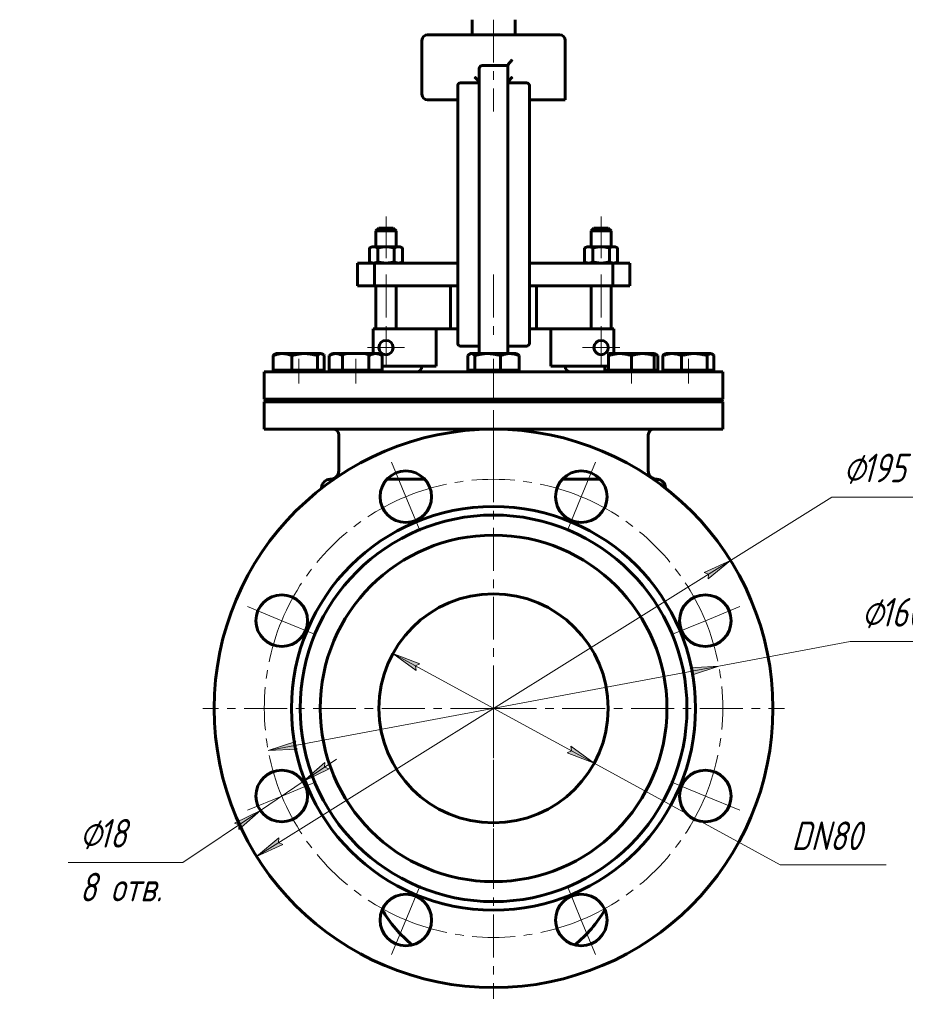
# Model space of a CAD drawing. Header units: millimetres. Extents: x 0 to 594, y 0 to 420.
# Tile 7 of 9: x 338 to 492, y 143 to 315. Entities that reach past the tile are written whole.
import ezdxf

# ---------------------------------------------------------------- set-up
doc = ezdxf.new("R2010")
doc.units = ezdxf.units.MM
for name, pattern in [('K5LT-1', [0]), ('K5LT_AXLED', [12, 7.5, -1.5, 1.5, -1.5]), ('K5LT_BASIC', [0]), ('K5LT_THIN', [0])]:
    doc.linetypes.add(name, pattern=pattern)
doc.layers.add('Системный слой', color=7, linetype='Continuous')
doc.layers.add('Системный слой (1)', color=251, linetype='Continuous', true_color=0x6c6c6c)
doc.styles.add('KDIMTEXTSTYLE', font='txt', dxfattribs={"width": 0.96, "oblique": 15, "height": 5})
doc.styles.add('KTEXTSTYLE', font='txt', dxfattribs={"width": 0.96, "height": 5})
doc.dimstyles.new('KDIMSTYLE (0.50)', dxfattribs={"dimtxt": 5, "dimasz": 1, "dimexe": 2, "dimexo": 0, "dimgap": 1, "dimtad": 1, "dimlfac": 2, "dimtxsty": 'KDIMTEXTSTYLE', "dimsah": 1, "dimcen": 0, "dimdle": 1, "dimadec": 0, "dimazin": 0, "dimtfac": 0.667, "dimtmove": 0, "dimatfit": 3, "dimfxl": 1, "dimtvp": 1, "dimtolj": 1, "dimtzin": 0, "dimarcsym": 0})

# ---------------------------------------------------------------- blocks, each defined once
blk = doc.blocks.new('U24')
at = {"layer": 'Системный слой (1)', "color": 143, "linetype": 'K5LT_BASIC', "lineweight": 60, "true_color": 0x33acca}
for p, q in [((380.64, 248.82), (420.64, 248.82)), ((420.64, 248.82), (460.64, 248.82))]:
    blk.add_line(p, q, dxfattribs=at)
blk = doc.blocks.new('U25')
at = {"layer": 'Системный слой (1)', "color": 143, "linetype": 'K5LT_BASIC', "lineweight": 60, "true_color": 0x33acca}
for p, q in [((380.64, 243.57), (420.64, 243.57)), ((420.64, 243.57), (460.64, 243.57))]:
    blk.add_line(p, q, dxfattribs=at)
blk = doc.blocks.new('U26')
at = {"layer": 'Системный слой (1)', "color": 143, "linetype": 'K5LT_BASIC', "lineweight": 60, "true_color": 0x33acca}
for p, q in [((380.64, 253.57), (420.64, 253.57)), ((420.64, 253.57), (460.64, 253.57))]:
    blk.add_line(p, q, dxfattribs=at)
blk = doc.blocks.new('U27')
at = {"layer": 'Системный слой (1)', "color": 143, "linetype": 'K5LT_BASIC', "lineweight": 60, "true_color": 0x33acca}
for p, q in [((380.89, 248.57), (420.64, 248.57)), ((420.64, 248.57), (460.39, 248.57))]:
    blk.add_line(p, q, dxfattribs=at)
blk = doc.blocks.new('U28')
at = {"layer": 'Системный слой (1)', "color": 143, "linetype": 'K5LT_BASIC', "lineweight": 60, "true_color": 0x33acca}
for p, q in [((380.64, 248.32), (420.64, 248.32)), ((420.64, 248.32), (460.64, 248.32))]:
    blk.add_line(p, q, dxfattribs=at)
blk = doc.blocks.new('U31')
at = {"layer": 'Системный слой (1)', "color": 143, "linetype": 'K5LT_BASIC', "lineweight": 60, "true_color": 0x33acca}
for p, q in [((392.14, 234.82), (392.77, 234.82)), ((408.65, 234.82), (402.02, 234.82)), ((402.02, 234.82), (408.65, 234.82)), ((432.64, 234.82), (439.26, 234.82)), ((439.26, 234.82), (432.64, 234.82)), ((448.51, 234.82), (449.14, 234.82))]:
    blk.add_line(p, q, dxfattribs=at)
blk = doc.blocks.new('U32')
at = {"layer": 'Системный слой (1)', "color": 143, "linetype": 'K5LT_BASIC', "lineweight": 60, "true_color": 0x33acca}
for start, end in [(210.2672, 231.0101), (308.9899, 329.7328)]:
    blk.add_arc((420.64, 171), 22.5, start, end, dxfattribs=at)
blk = doc.blocks.new('U33')
at = {"layer": 'Системный слой (1)', "color": 143, "linetype": 'K5LT_BASIC', "lineweight": 60, "true_color": 0x33acca}
for p, q in [((416.29, 256.52), (416.18, 256.41)), ((416.39, 256.61), (416.29, 256.52)), ((416.5, 256.69), (416.39, 256.61)), ((416.59, 256.73), (416.5, 256.69)), ((416.68, 256.76), (416.59, 256.73)), ((416.78, 256.77), (416.68, 256.76))]:
    blk.add_line(p, q, dxfattribs=at)
blk = doc.blocks.new('U34')
at = {"layer": 'Системный слой (1)', "color": 143, "linetype": 'K5LT_BASIC', "lineweight": 60, "true_color": 0x33acca}
for p, q in [((426.59, 304.01), (426.63, 303.99)), ((426.63, 303.99), (426.67, 303.97)), ((426.67, 303.97), (426.71, 303.94))]:
    blk.add_line(p, q, dxfattribs=at)
blk = doc.blocks.new('U35')
at = {"layer": 'Системный слой (1)', "color": 143, "linetype": 'K5LT_BASIC', "lineweight": 60, "true_color": 0x33acca}
for p, q in [((439.41, 278.69), (438.16, 278.69)), ((440.66, 278.69), (439.41, 278.69))]:
    blk.add_line(p, q, dxfattribs=at)
blk = doc.blocks.new('U36')
at = {"layer": 'Системный слой (1)', "color": 143, "linetype": 'K5LT_BASIC', "lineweight": 60, "true_color": 0x33acca}
for p, q in [((414.6, 303.96), (414.61, 303.97)), ((414.61, 303.97), (414.63, 303.98)), ((414.63, 303.98), (414.64, 303.99))]:
    blk.add_line(p, q, dxfattribs=at)
blk = doc.blocks.new('U37')
at = {"layer": 'Системный слой (1)', "color": 143, "linetype": 'K5LT_BASIC', "lineweight": 60, "true_color": 0x33acca}
for p, q in [((401.88, 278.69), (400.63, 278.69)), ((403.13, 278.69), (401.88, 278.69))]:
    blk.add_line(p, q, dxfattribs=at)
blk = doc.blocks.new('U39')
at = {"layer": 'Системный слой (1)', "color": 143, "linetype": 'K5LT_BASIC', "lineweight": 60, "true_color": 0x33acca}
for p, q in [((458.6, 256.76), (458.5, 256.77)), ((458.69, 256.73), (458.6, 256.76)), ((458.78, 256.69), (458.69, 256.73)), ((458.89, 256.61), (458.78, 256.69)), ((459, 256.52), (458.89, 256.61)), ((459.1, 256.41), (459, 256.52))]:
    blk.add_line(p, q, dxfattribs=at)
blk = doc.blocks.new('U40')
at = {"layer": 'Системный слой (1)', "color": 143, "linetype": 'K5LT_BASIC', "lineweight": 60, "true_color": 0x33acca}
for p, q in [((448.89, 256.61), (448.68, 256.69)), ((449.1, 256.52), (448.89, 256.61)), ((449.3, 256.41), (449.1, 256.52))]:
    blk.add_line(p, q, dxfattribs=at)
blk = doc.blocks.new('U41')
at = {"layer": 'Системный слой (1)', "color": 143, "linetype": 'K5LT_BASIC', "lineweight": 60, "true_color": 0x33acca}
for p, q in [((390.6, 256.76), (390.5, 256.77)), ((390.69, 256.73), (390.6, 256.76)), ((390.78, 256.69), (390.69, 256.73)), ((390.89, 256.61), (390.78, 256.69)), ((391, 256.52), (390.89, 256.61)), ((391.1, 256.41), (391, 256.52))]:
    blk.add_line(p, q, dxfattribs=at)
blk = doc.blocks.new('U42')
at = {"layer": 'Системный слой (1)', "color": 30, "linetype": 'K5LT_AXLED', "lineweight": 18, "true_color": 0xff8000}
for q in [(420.64, 245.57), (369.89, 194.82), (471.39, 194.82), (420.64, 144.07)]:
    blk.add_line((420.64, 194.82), q, dxfattribs=at)
blk = doc.blocks.new('U43')
at = {"layer": 'Системный слой (1)', "color": 30, "linetype": 'K5LT_AXLED', "lineweight": 18, "true_color": 0xff8000}
for p, q in [((405.33, 231.77), (402.85, 237.78)), ((435.95, 231.77), (438.44, 237.78)), ((407.82, 225.77), (405.33, 231.77)), ((433.46, 225.77), (435.95, 231.77)), ((383.69, 210.13), (377.68, 212.61)), ((457.6, 210.13), (463.6, 212.61)), ((389.69, 207.64), (383.69, 210.13)), ((451.59, 207.64), (457.6, 210.13)), ((389.69, 182), (383.69, 179.51)), ((451.59, 182), (457.6, 179.51)), ((383.69, 179.51), (377.68, 177.02)), ((457.6, 179.51), (463.6, 177.02)), ((407.82, 163.87), (405.33, 157.86)), ((433.46, 163.87), (435.95, 157.86)), ((405.33, 157.86), (402.85, 151.86)), ((435.95, 157.86), (438.44, 151.86))]:
    blk.add_line(p, q, dxfattribs=at)
for start, end in [(67.5, 112.5), (112.5, 157.5), (22.5, 67.5), (157.5, 202.5), (337.5, 22.5), (202.5, 247.5), (292.5, 337.5), (247.5, 292.5)]:
    blk.add_arc((420.64, 194.82), 40, start, end, dxfattribs=at)
blk = doc.blocks.new('D6')
at = {"layer": 'Системный слой (1)'}
for points in [[(458.09, 217.45), (461.98, 220.66), (457.39, 218.56), (458.16, 218.27)], [(379.3, 168.98), (383.89, 171.07), (383.12, 171.37), (383.19, 172.19)]]:
    blk.add_hatch(color=7, dxfattribs=at).paths.add_polyline_path(points)
at = {"layer": 'Системный слой (1)', "color": 7, "linetype": 'K5LT_THIN', "lineweight": 18, "true_color": 0xffffff}
for p, q in [((461.98, 220.66), (479.66, 231.71)), ((479.66, 231.71), (496.86, 231.71)), ((379.3, 168.98), (461.98, 220.66)), ((457.39, 218.56), (461.98, 220.66)), ((461.98, 220.66), (458.09, 217.45)), ((458.16, 218.27), (457.39, 218.56)), ((458.09, 217.45), (458.16, 218.27)), ((379.3, 168.98), (383.19, 172.19)), ((383.19, 172.19), (383.12, 171.37)), ((383.89, 171.07), (379.3, 168.98)), ((383.12, 171.37), (383.89, 171.07))]:
    blk.add_line(p, q, dxfattribs=at)
blk.add_wipeout([(481.66, 232.71), (481.66, 240.09), (494.33, 240.09), (494.33, 232.71)]).dxf.layer = 'Системный слой (1)'
at = {"layer": 'Системный слой (1)', "color": 7, "char_height": 5, "attachment_point": 1, "style": 'KTEXTSTYLE'}
for s, insert in [('\\fArial|b0|c204|p34;\\H5.0;\\W1.000;\\Q15;\\fGOST Type AU|b0|i0|c204|p34;\\Q15;\\W0.960;⌀', (481.66, 239.29)), ('\\fArial|b0|c204|p34;\\H5.0;\\W1.000;\\Q15;\\fGOST Type AU|b0|i0|c204|p34;\\Q15;\\W0.960;195', (484.97, 239.29))]:
    blk.add_mtext(s, dxfattribs=dict(at, insert=insert))
blk = doc.blocks.new('KDIMARROW_01')
at = {"layer": 'Системный слой'}
blk.add_hatch(color=0, dxfattribs=at).paths.add_polyline_path([(-5, -0.66), (0, 0), (-5, 0.66), (-4.5, 0)])
at = {"layer": 'Системный слой', "color": 0, "linetype": 'K5LT_THIN', "lineweight": 18}
for p, q in [((-4.5, 0), (-5, 0.66)), ((-5, 0.66), (0, 0)), ((0, 0), (-5, -0.66)), ((-5, -0.66), (-4.5, 0))]:
    blk.add_line(p, q, dxfattribs=at)
at = {"layer": 'Системный слой (1)', "color": 0, "linetype": 'K5LT_THIN', "lineweight": 18}
blk.add_line((169.87, 194.82), (169.37, 194.82), dxfattribs=at)
blk = doc.blocks.new('D7')
at = {"layer": 'Системный слой (1)'}
for points in [[(455.16, 200.63), (459.95, 202.2), (454.92, 201.92), (455.53, 201.37)], [(386.36, 187.71), (385.75, 188.27), (386.12, 189.01), (381.33, 187.44)]]:
    blk.add_hatch(color=7, dxfattribs=at).paths.add_polyline_path(points)
at = {"layer": 'Системный слой (1)', "color": 7, "linetype": 'K5LT_THIN', "lineweight": 18, "true_color": 0xffffff}
for p, q in [((459.95, 202.2), (482.84, 206.5)), ((482.84, 206.5), (500.57, 206.5)), ((381.33, 187.44), (459.95, 202.2)), ((454.92, 201.92), (459.95, 202.2)), ((455.53, 201.37), (454.92, 201.92)), ((459.95, 202.2), (455.16, 200.63)), ((455.16, 200.63), (455.53, 201.37)), ((381.33, 187.44), (386.12, 189.01)), ((386.36, 187.71), (381.33, 187.44)), ((386.12, 189.01), (385.75, 188.27)), ((385.75, 188.27), (386.36, 187.71))]:
    blk.add_line(p, q, dxfattribs=at)
blk.add_wipeout([(484.84, 207.5), (484.84, 214.88), (498.02, 214.88), (498.02, 207.5)]).dxf.layer = 'Системный слой (1)'
at = {"layer": 'Системный слой (1)', "color": 7, "char_height": 5, "attachment_point": 1, "style": 'KTEXTSTYLE'}
for s, insert in [('\\fArial|b0|c204|p34;\\H5.0;\\W1.000;\\Q15;\\fGOST Type AU|b0|i0|c204|p34;\\Q15;\\W0.960;⌀', (484.84, 214.09)), ('\\fArial|b0|c204|p34;\\H5.0;\\W1.000;\\Q15;\\fGOST Type AU|b0|i0|c204|p34;\\Q15;\\W0.960;160', (488.15, 214.09))]:
    blk.add_mtext(s, dxfattribs=dict(at, insert=insert))
blk = doc.blocks.new('D8')
at = {"layer": 'Системный слой (1)'}
for points in [[(407.8, 202.59), (403.09, 204.41), (407.16, 201.44), (407.04, 202.26)], [(438.19, 185.22), (434.12, 188.2), (434.24, 187.38), (433.49, 187.04)]]:
    blk.add_hatch(color=7, dxfattribs=at).paths.add_polyline_path(points)
at = {"layer": 'Системный слой (1)', "color": 7, "linetype": 'K5LT_THIN', "lineweight": 18, "true_color": 0xffffff}
for p, q in [((403.09, 204.41), (407.8, 202.59)), ((407.16, 201.44), (403.09, 204.41)), ((403.09, 204.41), (438.19, 185.22)), ((407.8, 202.59), (407.04, 202.26)), ((407.04, 202.26), (407.16, 201.44)), ((434.24, 187.38), (434.12, 188.2)), ((434.12, 188.2), (438.19, 185.22)), ((433.49, 187.04), (434.24, 187.38)), ((438.19, 185.22), (433.49, 187.04)), ((438.19, 185.22), (470.64, 167.47)), ((470.64, 167.47), (489.16, 167.47))]:
    blk.add_line(p, q, dxfattribs=at)
blk.add_wipeout([(472.64, 168.47), (472.64, 175.85), (486.58, 175.85), (486.58, 168.47)]).dxf.layer = 'Системный слой (1)'
at = {"layer": 'Системный слой (1)', "color": 7, "insert": (472.64, 175.06), "char_height": 5, "attachment_point": 1, "style": 'KTEXTSTYLE'}
blk.add_mtext('\\fArial|b0|c204|p34;\\H5.0;\\W1.000;\\Q15;\\fGOST Type AU|b0|i0|c204|p34;\\Q15;\\W0.960;DN80', dxfattribs=at)
blk = doc.blocks.new('D9')
at = {"layer": 'Системный слой (1)'}
for points in [[(387.42, 182.02), (391.94, 184.27), (391.15, 184.53), (391.2, 185.36)], [(376.17, 173.66), (379.95, 177), (375.44, 174.76), (376.22, 174.49)]]:
    blk.add_hatch(color=7, dxfattribs=at).paths.add_polyline_path(points)
at = {"layer": 'Системный слой (1)', "color": 7, "linetype": 'K5LT_THIN', "lineweight": 18, "true_color": 0xffffff}
for p, q in [((387.42, 182.02), (393.23, 185.93)), ((391.2, 185.36), (387.42, 182.02)), ((387.42, 182.02), (391.94, 184.27)), ((391.15, 184.53), (391.2, 185.36)), ((391.94, 184.27), (391.15, 184.53)), ((387.42, 182.02), (379.95, 177)), ((379.95, 177), (366.43, 167.91)), ((379.95, 177), (374.14, 173.09)), ((379.95, 177), (375.44, 174.76)), ((376.17, 173.66), (379.95, 177)), ((375.44, 174.76), (376.22, 174.49)), ((376.22, 174.49), (376.17, 173.66))]:
    blk.add_line(p, q, dxfattribs=at)
blk.add_wipeout([(348.42, 159.53), (348.42, 176.29), (363.79, 176.29), (363.79, 159.53)]).dxf.layer = 'Системный слой (1)'
blk.add_line((366.43, 167.91), (346.42, 167.91), dxfattribs=at)
at = {"layer": 'Системный слой (1)', "color": 7, "char_height": 5, "attachment_point": 1, "style": 'KTEXTSTYLE'}
for s, insert in [('\\fArial|b0|c204|p34;\\H5.0;\\W1.000;\\Q15;\\fGOST Type AU|b0|i0|c204|p34;\\Q15;\\W0.960;⌀', (348.42, 175.5)), ('\\fArial|b0|c204|p34;\\H5.0;\\W1.000;\\Q15;\\fGOST Type AU|b0|i0|c204|p34;\\Q15;\\W0.960;18', (351.73, 175.5)), ('\\fArial|b0|c204|p34;\\H5.0;\\W1.000;\\Q15;\\fGOST Type AU|b0|i0|c204|p34;\\Q15;\\W0.960;8 отв.', (348.42, 166.11))]:
    blk.add_mtext(s, dxfattribs=dict(at, insert=insert))
blk = doc.blocks.new('U44')
at = {"layer": 'Системный слой (1)', "color": 30, "linetype": 'K5LT_AXLED', "lineweight": 18, "true_color": 0xff8000}
for q in [(401.88, 261.07), (398.63, 257.82), (405.13, 257.82), (401.88, 254.57)]:
    blk.add_line((401.88, 257.82), q, dxfattribs=at)
blk = doc.blocks.new('U45')
at = {"layer": 'Системный слой (1)', "color": 30, "linetype": 'K5LT_AXLED', "lineweight": 18, "true_color": 0xff8000}
for q in [(439.41, 261.07), (436.16, 257.82), (442.66, 257.82), (439.41, 254.57)]:
    blk.add_line((439.41, 257.82), q, dxfattribs=at)

msp = doc.modelspace()

# ---------------------------------------------------------------- linework, layer by layer
at = {"layer": 'Системный слой (1)', "color": 30, "linetype": 'K5LT_AXLED', "lineweight": 18, "true_color": 0xff8000}
for p, q in [((420.6413, 327.0682), (420.6413, 299.0521)), ((401.8773, 280.6932), (401.8773, 273.4182)), ((439.4053, 280.6932), (439.4053, 273.4182)), ((401.8773, 270.5682), (401.8773, 259.0682)), ((420.6413, 270.5682), (420.6413, 259.0682)), ((439.4053, 270.5682), (439.4053, 259.0682)), ((386.6413, 251.5682), (386.6413, 255.8682)), ((396.5996, 251.5682), (396.5996, 255.8682)), ((444.6829, 251.5682), (444.6829, 255.8682)), ((454.6413, 251.5682), (454.6413, 255.8682))]:
    msp.add_line(p, q, dxfattribs=at)
at = {"layer": 'Системный слой (1)', "color": 143, "linetype": 'K5LT_BASIC', "lineweight": 60, "true_color": 0x33acca}
for p, q in [((416.8913, 312.4271), (416.8913, 315.0682)), ((424.3913, 312.4271), (424.3913, 315.0682)), ((408.1413, 302.0521), (408.1413, 311.4271)), ((432.1413, 312.4271), (409.1413, 312.4271)), ((433.1413, 301.0521), (433.1413, 311.4271)), ((418.1413, 306.5521), (418.1413, 303.149)), ((423.1413, 307.0521), (418.6413, 307.0521)), ((423.1413, 307.0521), (423.1413, 307.0775)), ((423.1413, 307.0521), (423.1413, 303.3872)), ((414.3913, 303.5521), (414.3913, 301.7196)), ((418.1413, 304.0521), (414.8913, 304.0521)), ((418.1413, 303.149), (418.1413, 258.6466)), ((426.3913, 304.0521), (423.1413, 304.0521)), ((423.1413, 303.3872), (423.1413, 258.3834)), ((426.8913, 301.7196), (426.8913, 303.5521)), ((426.8913, 301.5521), (426.8913, 303.5521)), ((409.1413, 301.0521), (413.3913, 301.0521)), ((413.3913, 301.0521), (414.3913, 301.0521)), ((414.3913, 301.7196), (414.3913, 260.2258)), ((426.8913, 260.2258), (426.8913, 301.7196)), ((426.8913, 301.0521), (427.2744, 301.0523)), ((426.8913, 298.7777), (426.8913, 301.0521)), ((433.1413, 301.0521), (427.2744, 301.0523)), ((426.8913, 298.7777), (426.8913, 272.5682)), ((400.6273, 278.6932), (400.1273, 278.1932)), ((403.1273, 278.6932), (403.6273, 278.1932)), ((438.1553, 278.6932), (437.6553, 278.1932)), ((440.6553, 278.6932), (441.1553, 278.1932)), ((400.1273, 275.4182), (400.1273, 278.1932)), ((400.1273, 278.1932), (401.8773, 278.1932)), ((401.8773, 278.1932), (403.6273, 278.1932)), ((403.6273, 275.4182), (403.6273, 278.1932)), ((437.6553, 275.4182), (437.6553, 278.1932)), ((437.6553, 278.1932), (439.4053, 278.1932)), ((439.4053, 278.1932), (441.1553, 278.1932)), ((441.1553, 275.4182), (441.1553, 278.1932)), ((399.3773, 275.4182), (398.9905, 275.1949)), ((398.9905, 275.1949), (398.9905, 272.7915)), ((399.3773, 275.4182), (399.7122, 275.4182)), ((399.7122, 275.4182), (401.8773, 275.4182)), ((400.4339, 275.1949), (400.4339, 272.7915)), ((401.8773, 275.4182), (404.0423, 275.4182)), ((403.3207, 275.1949), (403.3207, 272.7915)), ((404.0423, 275.4182), (404.3773, 275.4182)), ((404.3773, 275.4182), (404.764, 275.1949)), ((404.764, 275.1949), (404.764, 272.7915)), ((436.9053, 275.4182), (436.5185, 275.1949)), ((436.5185, 275.1949), (436.5185, 272.7915)), ((436.9053, 275.4182), (437.2402, 275.4182)), ((437.2402, 275.4182), (439.4053, 275.4182)), ((437.9619, 275.1949), (437.9619, 272.7915)), ((439.4053, 275.4182), (441.5703, 275.4182)), ((440.8486, 275.1949), (440.8486, 272.7915)), ((441.5703, 275.4182), (441.9053, 275.4182)), ((441.9053, 275.4182), (442.292, 275.1949)), ((442.292, 275.1949), (442.292, 272.7915)), ((396.8773, 268.5682), (396.8773, 272.5682)), ((396.8773, 272.5682), (399.8541, 272.5682)), ((399.3773, 272.5682), (398.9905, 272.7915)), ((399.8541, 268.5682), (399.8541, 272.5682)), ((399.8541, 272.5682), (414.3913, 272.5682)), ((404.3773, 272.5682), (404.764, 272.7915)), ((426.8913, 272.5682), (441.4284, 272.5682)), ((436.9053, 272.5682), (436.5185, 272.7915)), ((441.4284, 272.5682), (444.4053, 272.5682)), ((441.4284, 268.5682), (441.4284, 272.5682)), ((441.9053, 272.5682), (442.292, 272.7915)), ((444.4053, 268.5682), (444.4053, 272.5682)), ((396.8773, 268.5682), (399.8541, 268.5682)), ((399.8541, 268.5682), (414.3913, 268.5682)), ((400.1273, 261.0682), (400.1273, 268.5682)), ((403.6273, 261.0682), (403.6273, 268.5682)), ((413.1413, 261.0682), (413.1413, 268.5682)), ((426.8913, 268.5682), (441.4284, 268.5682)), ((428.1413, 261.0682), (428.1413, 268.5682)), ((437.6553, 261.0682), (437.6553, 268.5682)), ((441.1553, 261.0682), (441.1553, 268.5682)), ((441.4284, 268.5682), (444.4053, 268.5682)), ((399.6273, 256.7682), (399.6273, 261.0682)), ((399.6413, 261.0682), (399.6273, 261.0682)), ((399.6413, 261.0682), (399.6413, 256.7682)), ((399.6413, 261.0682), (410.6413, 261.0682)), ((410.6413, 254.5682), (410.6413, 261.0682)), ((410.6413, 261.0682), (414.3913, 261.0682)), ((414.3913, 260.2258), (414.3913, 258.5682)), ((426.8913, 261.0682), (430.6413, 261.0682)), ((426.8913, 258.5682), (426.8913, 260.2258)), ((430.6413, 254.5682), (430.6413, 261.0682)), ((430.6413, 261.0682), (441.6413, 261.0682)), ((441.6413, 261.0682), (441.6413, 256.7682)), ((441.6553, 261.0682), (441.6413, 261.0682)), ((441.6553, 261.0682), (441.6553, 256.7682)), ((414.8913, 258.0682), (418.1413, 258.0682)), ((418.1413, 258.6466), (418.1413, 256.7682)), ((423.1413, 258.3834), (423.1413, 256.7682)), ((423.1413, 258.0682), (426.3913, 258.0682)), ((382.1799, 253.8682), (382.1799, 256.4109)), ((382.5002, 256.6867), (382.6413, 256.7682)), ((383.8128, 256.7682), (382.6413, 256.7682)), ((387.6765, 256.7682), (383.8128, 256.7682)), ((385.4458, 253.8682), (385.4458, 256.4109)), ((390.505, 256.7682), (387.6765, 256.7682)), ((389.9073, 253.8682), (389.9073, 256.4109)), ((390.6413, 256.7682), (390.505, 256.7682)), ((390.7824, 256.6867), (390.6413, 256.7682)), ((391.1027, 253.8682), (391.1027, 256.4109)), ((391.9808, 256.4109), (392.5996, 256.7682)), ((391.9808, 253.8682), (391.9808, 256.4109)), ((393.1355, 256.7682), (392.5996, 256.7682)), ((396.5996, 256.7682), (393.1355, 256.7682)), ((394.2902, 253.8682), (394.2902, 256.4109)), ((400.0637, 256.7682), (396.5996, 256.7682)), ((398.909, 253.8682), (398.909, 256.4109)), ((400.5996, 256.7682), (400.0637, 256.7682)), ((401.2184, 256.4109), (400.5996, 256.7682)), ((401.2184, 253.8682), (401.2184, 256.4109)), ((416.1799, 253.8682), (416.1799, 256.4109)), ((416.5002, 256.6867), (416.6413, 256.7682)), ((416.7776, 256.7682), (416.6413, 256.7682)), ((419.606, 256.7682), (416.7776, 256.7682)), ((417.3753, 253.8682), (417.3753, 256.4109)), ((423.4697, 256.7682), (419.606, 256.7682)), ((421.8367, 253.8682), (421.8367, 256.4109)), ((424.6413, 256.7682), (423.4697, 256.7682)), ((424.7824, 256.6867), (424.6413, 256.7682)), ((425.1027, 253.8682), (425.1027, 256.4109)), ((440.6829, 256.4109), (440.6829, 256.7682)), ((442.6829, 256.7682), (440.6829, 256.7682)), ((440.6829, 253.8682), (440.6829, 256.4109)), ((446.6829, 256.7682), (442.6829, 256.7682)), ((444.6829, 253.8682), (444.6829, 256.4109)), ((448.6829, 256.7682), (446.6829, 256.7682)), ((448.6829, 256.7682), (448.6829, 256.4109)), ((449.3017, 256.4109), (448.6829, 256.7682)), ((448.6829, 253.8682), (448.6829, 256.4109)), ((449.3017, 253.8682), (449.3017, 256.4109)), ((450.1799, 253.8682), (450.1799, 256.4109)), ((450.5002, 256.6867), (450.6413, 256.7682)), ((451.8128, 256.7682), (450.6413, 256.7682)), ((455.6765, 256.7682), (451.8128, 256.7682)), ((453.4458, 253.8682), (453.4458, 256.4109)), ((458.505, 256.7682), (455.6765, 256.7682)), ((457.9073, 253.8682), (457.9073, 256.4109)), ((458.6413, 256.7682), (458.505, 256.7682)), ((458.7824, 256.6867), (458.6413, 256.7682)), ((459.1027, 253.8682), (459.1027, 256.4109)), ((401.2184, 254.5682), (410.6413, 254.5682)), ((430.6413, 254.5682), (440.6829, 254.5682)), ((440.0641, 253.8682), (440.0641, 254.5682)), ((380.6413, 248.8182), (380.6413, 253.5682)), ((383.8128, 253.8682), (382.1799, 253.8682)), ((382.6413, 253.5682), (382.6413, 253.8682)), ((385.4458, 253.8682), (383.8128, 253.8682)), ((387.6765, 253.8682), (385.4458, 253.8682)), ((389.9073, 253.8682), (387.6765, 253.8682)), ((390.505, 253.8682), (389.9073, 253.8682)), ((391.1027, 253.8682), (390.505, 253.8682)), ((390.6413, 253.5682), (390.6413, 253.8682)), ((393.1355, 253.8682), (391.9808, 253.8682)), ((392.5996, 253.5682), (392.5996, 253.8682)), ((394.2902, 253.8682), (393.1355, 253.8682)), ((396.5996, 253.8682), (394.2902, 253.8682)), ((398.909, 253.8682), (396.5996, 253.8682)), ((400.0637, 253.8682), (398.909, 253.8682)), ((401.2184, 253.8682), (400.0637, 253.8682)), ((400.5996, 253.5682), (400.5996, 253.8682)), ((416.7776, 253.8682), (416.1799, 253.8682)), ((416.6413, 253.5682), (416.6413, 253.8682)), ((417.3753, 253.8682), (416.7776, 253.8682)), ((419.606, 253.8682), (417.3753, 253.8682)), ((421.8367, 253.8682), (419.606, 253.8682)), ((423.4697, 253.8682), (421.8367, 253.8682)), ((425.1027, 253.8682), (423.4697, 253.8682)), ((424.6413, 253.5682), (424.6413, 253.8682)), ((440.6829, 253.8682), (440.0641, 253.8682)), ((440.6829, 253.5682), (440.6829, 253.8682)), ((442.6829, 253.8682), (440.6829, 253.8682)), ((444.6829, 253.8682), (442.6829, 253.8682)), ((446.6829, 253.8682), (444.6829, 253.8682)), ((448.6829, 253.8682), (446.6829, 253.8682)), ((448.6829, 253.5682), (448.6829, 253.8682)), ((449.3017, 253.8682), (448.6829, 253.8682)), ((451.8128, 253.8682), (450.1799, 253.8682)), ((450.6413, 253.5682), (450.6413, 253.8682)), ((453.4458, 253.8682), (451.8128, 253.8682)), ((455.6765, 253.8682), (453.4458, 253.8682)), ((457.9073, 253.8682), (455.6765, 253.8682)), ((458.505, 253.8682), (457.9073, 253.8682)), ((459.1027, 253.8682), (458.505, 253.8682)), ((458.6413, 253.5682), (458.6413, 253.8682)), ((460.6413, 248.8182), (460.6413, 253.5682)), ((380.8913, 248.5682), (380.6413, 248.8182)), ((380.6413, 248.3182), (380.8913, 248.5682)), ((380.6413, 243.5682), (380.6413, 248.3182)), ((460.3913, 248.5682), (460.6413, 248.8182)), ((460.6413, 248.3182), (460.3913, 248.5682)), ((460.6413, 243.5682), (460.6413, 248.3182)), ((393.6413, 236.3182), (393.6413, 242.5682)), ((447.6413, 236.3182), (447.6413, 242.5682)), ((390.6413, 233.2442), (390.6413, 233.3182)), ((450.6413, 233.2442), (450.6413, 233.3182))]:
    msp.add_line(p, q, dxfattribs=at)
for centre, radius in [((401.8773, 257.8182), 1.25), ((439.4053, 257.8182), 1.25), ((420.6413, 194.8182), 48.75), ((405.3339, 231.7733), 4.5), ((435.9486, 231.7733), 4.5), ((420.6413, 194.8182), 35.25), ((420.6413, 194.8182), 33.75), ((420.6413, 194.8182), 30.25), ((383.6861, 210.1255), 4.5), ((420.6413, 194.8182), 20), ((457.5965, 210.1255), 4.5), ((383.6861, 179.5108), 4.5), ((457.5965, 179.5108), 4.5), ((405.3339, 157.863), 4.5), ((435.9486, 157.863), 4.5)]:
    msp.add_circle(centre, radius, dxfattribs=at)
for centre, radius, start, end in [((409.1413, 311.4271), 1, 90, 180), ((432.1413, 311.4271), 1, 0, 90), ((418.6413, 306.5521), 0.5, 90, 180), ((414.8913, 303.5521), 0.5, 90, 180), ((426.3913, 303.5521), 0.5, 0, 90), ((409.1413, 302.0521), 1, 180, 270), ((414.8913, 258.5682), 0.5, 180, 270), ((426.3913, 258.5682), 0.5, 270, 0), ((407.1413, 254.5682), 1, 270, 0), ((434.1413, 254.5682), 1, 180, 270), ((392.6413, 242.5682), 1, 0, 90), ((448.6413, 242.5682), 1, 90, 180), ((392.1413, 236.3182), 1.5, 270, 0), ((449.1413, 236.3182), 1.5, 180, 270), ((392.1413, 233.3182), 1.5, 90, 180), ((449.1413, 233.3182), 1.5, 0, 90)]:
    msp.add_arc(centre, radius, start, end, dxfattribs=at)
for points, knots in [([(423.882, 308.0521), (423.881, 308.051), (423.8801, 308.05), (423.7705, 307.932), (423.6658, 307.814), (423.4803, 307.5946), (423.3966, 307.4906), (423.2659, 307.3154), (423.2147, 307.2407), (423.1559, 307.1358), (423.1413, 307.0999), (423.1413, 307.0775)], [-0.328686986, -0.328686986, -0.328686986, -0.328686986, -0.327819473, -0.327819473, -0.231319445, -0.231319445, -0.140280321, -0.140280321, -0.060924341, -0.060924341, 0, 0, 0, 0]), ([(417.4005, 305.0521), (417.4015, 305.0511), (417.4024, 305.05), (417.5431, 304.8986), (417.6769, 304.7457), (417.8754, 304.5036), (417.9507, 304.4066), (418.0532, 304.2612), (418.0883, 304.2066), (418.1305, 304.1257), (418.1413, 304.0966), (418.1413, 304.0775)], [-0.000840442, -0.000840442, -0.000840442, -0.000840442, 0, 0, 0.125285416, 0.125285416, 0.214501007, 0.214501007, 0.278109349, 0.278109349, 0.330641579, 0.330641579, 0.330641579, 0.330641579]), ([(423.882, 305.0521), (423.881, 305.051), (423.8801, 305.05), (423.7069, 304.8635), (423.5496, 304.6809), (423.3294, 304.404), (423.2554, 304.3022), (423.1706, 304.1659), (423.1471, 304.1185), (423.1416, 304.0843), (423.1413, 304.0808), (423.1413, 304.0775)], [-0.736885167, -0.736885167, -0.736885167, -0.736885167, -0.736168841, -0.736168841, -0.609789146, -0.609789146, -0.514697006, -0.514697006, -0.444046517, -0.444046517, -0.435028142, -0.435028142, -0.435028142, -0.435028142]), ([(383.8128, 256.7682), (383.7127, 256.7682), (383.5193, 256.7597), (383.2248, 256.7226), (382.9619, 256.6687), (382.6089, 256.5736), (382.3596, 256.4843), (382.1799, 256.4109)], [0, 0, 0, 0, 1.44740223, 2.79972062, 4.28007379, 5.29108611, 8, 8, 8, 8]), ([(382.1799, 256.4109), (382.2135, 256.4484), (382.271, 256.5086), (382.3776, 256.6053), (382.4508, 256.6582), (382.5002, 256.6867)], [0, 0, 0, 0, 1.91828185, 3.26766111, 6, 6, 6, 6]), ([(385.4458, 256.4109), (385.3144, 256.4645), (385.0673, 256.5564), (384.7309, 256.6535), (384.4383, 256.7155), (384.177, 256.7523), (383.9677, 256.7664), (383.8476, 256.7682), (383.8128, 256.7682)], [0, 0, 0, 0, 2.22744806, 4.15995945, 5.58846301, 7.04511177, 8.43464385, 9, 9, 9, 9]), ([(387.6765, 256.7682), (387.5398, 256.7682), (387.2755, 256.7597), (386.8732, 256.7226), (386.5142, 256.6687), (386.0953, 256.5861), (385.7539, 256.5007), (385.5077, 256.4294), (385.4458, 256.4109)], [0, 0, 0, 0, 1.62832751, 3.14968569, 4.81508301, 5.95247187, 8.23196478, 9, 9, 9, 9]), ([(389.9073, 256.4109), (389.7482, 256.4584), (389.497, 256.5275), (389.1563, 256.6061), (388.859, 256.6646), (388.5314, 256.7154), (388.1745, 256.7523), (387.8881, 256.7664), (387.724, 256.7682), (387.6765, 256.7682)], [0, 0, 0, 0, 2.19292395, 3.44223855, 4.62217717, 6.20193322, 7.82790196, 9.3718265, 10, 10, 10, 10]), ([(390.505, 256.7682), (390.4683, 256.7682), (390.3975, 256.7597), (390.2897, 256.7226), (390.1935, 256.6687), (390.0643, 256.5736), (389.9731, 256.4843), (389.9073, 256.4109)], [0, 0, 0, 0, 1.44740223, 2.79972062, 4.28007379, 5.29108611, 8, 8, 8, 8]), ([(393.1355, 256.7682), (393.0647, 256.7682), (392.928, 256.7597), (392.7197, 256.7226), (392.5338, 256.6687), (392.2842, 256.5736), (392.1079, 256.4843), (391.9808, 256.4109)], [0, 0, 0, 0, 1.44740223, 2.79972062, 4.28007379, 5.29108611, 8, 8, 8, 8]), ([(394.2902, 256.4109), (394.2079, 256.4584), (394.0333, 256.5512), (393.7959, 256.6501), (393.5781, 256.7154), (393.3933, 256.7523), (393.245, 256.7664), (393.1601, 256.7682), (393.1355, 256.7682)], [0, 0, 0, 0, 1.97363156, 4.15995945, 5.5817399, 7.04511177, 8.43464385, 9, 9, 9, 9]), ([(400.0637, 256.7682), (399.9929, 256.7682), (399.8562, 256.7597), (399.6479, 256.7226), (399.462, 256.6687), (399.2124, 256.5736), (399.0361, 256.4843), (398.909, 256.4109)], [0, 0, 0, 0, 1.44740223, 2.79972062, 4.28007379, 5.29108611, 8, 8, 8, 8]), ([(401.2184, 256.4109), (401.1361, 256.4584), (400.9615, 256.5512), (400.7241, 256.6501), (400.5063, 256.7154), (400.3215, 256.7523), (400.1732, 256.7664), (400.0883, 256.7682), (400.0637, 256.7682)], [0, 0, 0, 0, 1.97363156, 4.15995945, 5.5817399, 7.04511177, 8.43464385, 9, 9, 9, 9]), ([(417.3753, 256.4109), (417.3327, 256.4584), (417.2423, 256.5512), (417.1194, 256.6501), (417.0066, 256.7154), (416.911, 256.7523), (416.8342, 256.7664), (416.7903, 256.7682), (416.7776, 256.7682)], [0, 0, 0, 0, 1.97363156, 4.15995945, 5.5817399, 7.04511177, 8.43464385, 9, 9, 9, 9]), ([(419.606, 256.7682), (419.4692, 256.7682), (419.205, 256.7597), (418.8027, 256.7226), (418.4436, 256.6687), (418.0247, 256.5861), (417.6834, 256.5007), (417.4372, 256.4294), (417.3753, 256.4109)], [0, 0, 0, 0, 1.62832751, 3.14968569, 4.81508301, 5.95247187, 8.23196478, 9, 9, 9, 9]), ([(421.8367, 256.4109), (421.6777, 256.4584), (421.4264, 256.5275), (421.0858, 256.6061), (420.7884, 256.6646), (420.4609, 256.7154), (420.104, 256.7523), (419.8175, 256.7664), (419.6535, 256.7682), (419.606, 256.7682)], [0, 0, 0, 0, 2.19292395, 3.44223855, 4.62217717, 6.20193322, 7.82790196, 9.3718265, 10, 10, 10, 10]), ([(423.4697, 256.7682), (423.3696, 256.7682), (423.1761, 256.7597), (422.8816, 256.7226), (422.6188, 256.6687), (422.2658, 256.5736), (422.0165, 256.4843), (421.8367, 256.4109)], [0, 0, 0, 0, 1.44740223, 2.79972062, 4.28007379, 5.29108611, 8, 8, 8, 8]), ([(425.1027, 256.4109), (424.9713, 256.4645), (424.7241, 256.5564), (424.3878, 256.6535), (424.0951, 256.7155), (423.8338, 256.7523), (423.6245, 256.7664), (423.5044, 256.7682), (423.4697, 256.7682)], [0, 0, 0, 0, 2.22744806, 4.15995945, 5.58846301, 7.04511177, 8.43464385, 9, 9, 9, 9]), ([(424.7824, 256.6867), (424.8169, 256.6668), (424.8748, 256.6275), (424.9818, 256.5384), (425.054, 256.4652), (425.1027, 256.4109)], [0, 0, 0, 0, 1.91250327, 3.22030261, 6, 6, 6, 6]), ([(442.6829, 256.7682), (442.5603, 256.7682), (442.3234, 256.7597), (441.9627, 256.7226), (441.6407, 256.6687), (441.2367, 256.5798), (440.931, 256.4924), (440.7105, 256.4201), (440.6829, 256.4109)], [0, 0, 0, 0, 1.62832751, 3.14968569, 4.81508301, 5.95247187, 8.61753361, 9, 9, 9, 9]), ([(444.6829, 256.4109), (444.5403, 256.4584), (444.3151, 256.5275), (444.0097, 256.6061), (443.743, 256.6646), (443.4494, 256.7154), (443.1294, 256.7523), (442.8725, 256.7664), (442.7254, 256.7682), (442.6829, 256.7682)], [0, 0, 0, 0, 2.19292395, 3.44223855, 4.62217717, 6.20193322, 7.82790196, 9.3718265, 10, 10, 10, 10]), ([(446.6829, 256.7682), (446.5603, 256.7682), (446.3234, 256.7597), (445.9627, 256.7226), (445.6407, 256.6687), (445.2367, 256.5798), (444.931, 256.4924), (444.7105, 256.4201), (444.6829, 256.4109)], [0, 0, 0, 0, 1.62832751, 3.14968569, 4.81508301, 5.95247187, 8.61753361, 9, 9, 9, 9]), ([(448.6829, 256.4109), (448.5403, 256.4584), (448.3151, 256.5275), (448.0097, 256.6061), (447.743, 256.6646), (447.4494, 256.7154), (447.1294, 256.7523), (446.8725, 256.7664), (446.7254, 256.7682), (446.6829, 256.7682)], [0, 0, 0, 0, 2.19292395, 3.44223855, 4.62217717, 6.20193322, 7.82790196, 9.3718265, 10, 10, 10, 10]), ([(451.8128, 256.7682), (451.7127, 256.7682), (451.5193, 256.7597), (451.2248, 256.7226), (450.9619, 256.6687), (450.6089, 256.5736), (450.3596, 256.4843), (450.1799, 256.4109)], [0, 0, 0, 0, 1.44740223, 2.79972062, 4.28007379, 5.29108611, 8, 8, 8, 8]), ([(450.1799, 256.4109), (450.2135, 256.4484), (450.271, 256.5086), (450.3776, 256.6053), (450.4508, 256.6582), (450.5002, 256.6867)], [0, 0, 0, 0, 1.91828185, 3.26766111, 6, 6, 6, 6]), ([(453.4458, 256.4109), (453.3144, 256.4645), (453.0673, 256.5564), (452.7309, 256.6535), (452.4383, 256.7155), (452.177, 256.7523), (451.9677, 256.7664), (451.8476, 256.7682), (451.8128, 256.7682)], [0, 0, 0, 0, 2.22744806, 4.15995945, 5.58846301, 7.04511177, 8.43464385, 9, 9, 9, 9]), ([(455.6765, 256.7682), (455.5398, 256.7682), (455.2755, 256.7597), (454.8732, 256.7226), (454.5142, 256.6687), (454.0953, 256.5861), (453.7539, 256.5007), (453.5077, 256.4294), (453.4458, 256.4109)], [0, 0, 0, 0, 1.62832751, 3.14968569, 4.81508301, 5.95247187, 8.23196478, 9, 9, 9, 9]), ([(457.9073, 256.4109), (457.7482, 256.4584), (457.497, 256.5275), (457.1563, 256.6061), (456.859, 256.6646), (456.5314, 256.7154), (456.1745, 256.7523), (455.8881, 256.7664), (455.724, 256.7682), (455.6765, 256.7682)], [0, 0, 0, 0, 2.19292395, 3.44223855, 4.62217717, 6.20193322, 7.82790196, 9.3718265, 10, 10, 10, 10]), ([(458.505, 256.7682), (458.4683, 256.7682), (458.3975, 256.7597), (458.2897, 256.7226), (458.1935, 256.6687), (458.0643, 256.5736), (457.9731, 256.4843), (457.9073, 256.4109)], [0, 0, 0, 0, 1.44740223, 2.79972062, 4.28007379, 5.29108611, 8, 8, 8, 8])]:
    msp.add_open_spline(points, degree=3, knots=knots, dxfattribs=at)
for points in [[(399.7122, 275.4182), (399.3773, 275.4182), (398.9905, 275.1949)], [(400.4339, 275.1949), (400.0472, 275.4182), (399.7122, 275.4182)], [(401.8773, 275.4182), (401.2074, 275.4182), (400.4339, 275.1949)], [(403.3207, 275.1949), (402.5472, 275.4182), (401.8773, 275.4182)], [(404.0423, 275.4182), (403.7074, 275.4182), (403.3207, 275.1949)], [(404.764, 275.1949), (404.3773, 275.4182), (404.0423, 275.4182)], [(437.2402, 275.4182), (436.9053, 275.4182), (436.5185, 275.1949)], [(437.9619, 275.1949), (437.5751, 275.4182), (437.2402, 275.4182)], [(439.4053, 275.4182), (438.7354, 275.4182), (437.9619, 275.1949)], [(440.8486, 275.1949), (440.0751, 275.4182), (439.4053, 275.4182)], [(441.5703, 275.4182), (441.2354, 275.4182), (440.8486, 275.1949)], [(442.292, 275.1949), (441.9053, 275.4182), (441.5703, 275.4182)], [(398.9905, 272.7915), (399.3773, 272.5682), (399.7122, 272.5682)], [(399.7122, 272.5682), (400.0472, 272.5682), (400.4339, 272.7915)], [(400.4339, 272.7915), (401.2074, 272.5682), (401.8773, 272.5682)], [(401.8773, 272.5682), (402.5472, 272.5682), (403.3207, 272.7915)], [(403.3207, 272.7915), (403.7074, 272.5682), (404.0423, 272.5682)], [(404.0423, 272.5682), (404.3773, 272.5682), (404.764, 272.7915)], [(436.5185, 272.7915), (436.9053, 272.5682), (437.2402, 272.5682)], [(437.2402, 272.5682), (437.5751, 272.5682), (437.9619, 272.7915)], [(437.9619, 272.7915), (438.7354, 272.5682), (439.4053, 272.5682)], [(439.4053, 272.5682), (440.0751, 272.5682), (440.8486, 272.7915)], [(440.8486, 272.7915), (441.2354, 272.5682), (441.5703, 272.5682)], [(441.5703, 272.5682), (441.9053, 272.5682), (442.292, 272.7915)]]:
    msp.add_rational_spline(points, [1, 1.0379548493, 1], degree=2, dxfattribs=at)
at = {"layer": 'Системный слой (1)', "color": 7, "linetype": 'K5LT-1'}
for points, knots in [([(396.5996, 256.7682), (396.5352, 256.7682), (396.4061, 256.7664), (396.2121, 256.7582), (396.0187, 256.7448), (395.7772, 256.7215), (395.4883, 256.6831), (395.1023, 256.6151), (394.7025, 256.5249), (394.4164, 256.4473), (394.2902, 256.4109)], [0, 0, 0, 0, 1.81846407, 3.63692813, 5.4553922, 7.27385627, 10.46569137, 13.65752648, 18.30421618, 22, 22, 22, 22]), ([(398.909, 256.4109), (398.8601, 256.425), (398.7327, 256.4609), (398.4866, 256.5257), (398.1437, 256.6051), (397.7846, 256.6718), (397.4501, 256.7183), (397.2145, 256.7421), (397.0256, 256.7556), (396.8836, 256.7628), (396.7414, 256.7672), (396.6468, 256.7682), (396.5996, 256.7682)], [0, 0, 0, 0, 1.43286195, 3.72544107, 7.16430976, 11.33828068, 14.00371051, 16.66914034, 18.00185526, 19.33457017, 20.66728509, 22, 22, 22, 22])]:
    msp.add_open_spline(points, degree=3, knots=knots, dxfattribs=at)

# ---------------------------------------------------------------- block references
at = {"layer": 'Системный слой (1)'}
for name in ['U36', 'U34', 'U37', 'U35', 'U44', 'U45', 'U41', 'U33', 'U40', 'U39', 'U26', 'U24', 'U28', 'U27', 'U42', 'U25', 'U43', 'U31', 'U32']:
    msp.add_blockref(name, (0, 0), dxfattribs=at)

# ---------------------------------------------------------------- next in the draw order: dimensions: what is measured, and where the dimension line sits
at = {"layer": 'Системный слой (1)', "color": 7}
dim = msp.add_diameter_dim_2p(p1=(337.9621, 143.1422), p2=(503.3204, 246.4941), dimstyle='KDIMSTYLE (0.50)', override={"dimtih": 1, "dimtoh": 1, "dimpost": '\\fGOST Type AU|b0|c204|p34;\\H5.0;\\W0.960;\\Q15;<>', "dimblk1": 'KDIMARROW_01', "dimblk2": 'KDIMARROW_01', "dimclrt": 7, "dimtol": 1, "dimtp": 0, "dimtm": 0, "dimtdec": 5, "dimtmove": 1, "dimatfit": 2, "dimtolj": 1}, dxfattribs=at)
dim.commit()
dim.dimension.update_dxf_attribs({"geometry": 'D6', "text_midpoint": (481.6597, 231.7058), "dimtype": 163})

# ---------------------------------------------------------------- next in the draw order: linework, layer by layer
at = {"layer": 'Системный слой (1)', "color": 30, "linetype": 'K5LT_AXLED', "lineweight": 18, "true_color": 0xff8000}
msp.add_line((420.6413, 255.8682), (420.6413, 231.3182), dxfattribs=at)

# ---------------------------------------------------------------- next in the draw order: dimensions: what is measured, and where the dimension line sits
at = {"layer": 'Системный слой (1)', "color": 7}
dim = msp.add_diameter_dim_2p(p1=(342.0155, 180.054), p2=(499.2671, 209.5823), dimstyle='KDIMSTYLE (0.50)', override={"dimtih": 1, "dimtoh": 1, "dimpost": '\\fGOST Type AU|b0|c204|p34;\\H5.0;\\W0.960;\\Q15;<>', "dimblk1": 'KDIMARROW_01', "dimblk2": 'KDIMARROW_01', "dimclrt": 7, "dimtol": 1, "dimtp": 0, "dimtm": 0, "dimtdec": 5, "dimtmove": 1, "dimatfit": 2, "dimtolj": 1}, dxfattribs=at)
dim.commit()
dim.dimension.update_dxf_attribs({"geometry": 'D7', "text_midpoint": (484.8395, 206.4976), "dimtype": 163})

# ---------------------------------------------------------------- next in the draw order: dimensions: what is measured, and where the dimension line sits
dim = msp.add_diameter_dim_2p(p1=(385.5467, 214.0112), p2=(455.7358, 175.6251), dimstyle='KDIMSTYLE (0.50)', override={"dimtih": 1, "dimtoh": 1, "dimpost": '\\fGOST Type AU|b0|c204|p34;\\H5.0;\\W0.960;\\Q15;<>', "dimblk1": 'KDIMARROW_01', "dimblk2": 'KDIMARROW_01', "dimclrt": 7, "dimtol": 1, "dimtp": 0, "dimtm": 0, "dimtdec": 5, "dimtmove": 1, "dimatfit": 2, "dimtolj": 1}, dxfattribs=at)
dim.commit()
dim.dimension.update_dxf_attribs({"geometry": 'D8', "text_midpoint": (472.6442, 167.4718), "dimtype": 163})

# ---------------------------------------------------------------- next in the draw order: linework, layer by layer
at = {"layer": 'Системный слой (1)', "color": 30, "linetype": 'K5LT_AXLED', "lineweight": 18, "true_color": 0xff8000}
msp.add_line((420.6413, 196.6279), (420.6413, 169.1912), dxfattribs=at)

# ---------------------------------------------------------------- next in the draw order: dimensions: what is measured, and where the dimension line sits
at = {"layer": 'Системный слой (1)', "color": 7}
dim = msp.add_diameter_dim_2p(p1=(391.1548, 184.5326), p2=(376.2174, 174.489), dimstyle='KDIMSTYLE (0.50)', override={"dimtih": 1, "dimtoh": 1, "dimpost": '\\fGOST Type AU|b0|c204|p34;\\H5.0;\\W0.960;\\Q15;<>\\X\\fGOST Type AU|b0|c204|p34;\\H5.0;\\W0.960;\\Q15;\\fGOST Type AU|b0|i0|c204|p34;\\Q15;8 отв.', "dimblk1": 'KDIMARROW_01', "dimblk2": 'KDIMARROW_01', "dimclrt": 7, "dimtol": 1, "dimtp": 0, "dimtm": 0, "dimtdec": 5, "dimtmove": 1, "dimatfit": 2, "dimtolj": 1}, dxfattribs=at)
dim.commit()
dim.dimension.update_dxf_attribs({"geometry": 'D9', "text_midpoint": (364.4292, 167.9076)})

doc.saveas('drawing.dxf')
